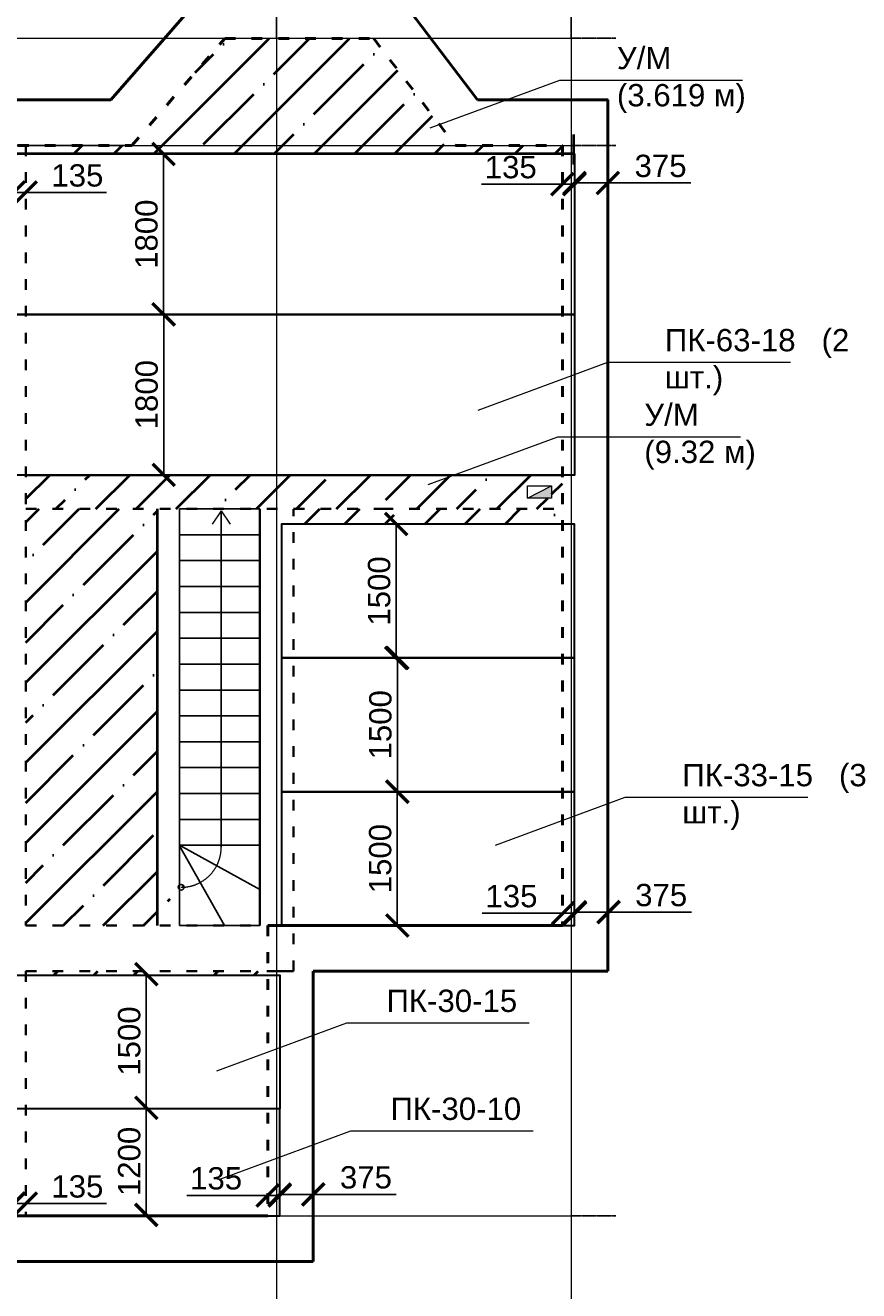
# Model space of a CAD drawing. Header units: millimetres. Extents: x -2096172177 to 2055029645, y -728784453 to 1899906214.
# Tile 43 of 109: x 1814913 to 1824247, y 900834 to 915017. Entities that reach past the tile are written whole.
import ezdxf
from ezdxf import colors
from ezdxf.entities.mleader import LeaderData, LeaderLine
from ezdxf.math import Vec2, Vec3

# ---------------------------------------------------------------- set-up
doc = ezdxf.new("R2010")
doc.units = ezdxf.units.MM
doc.linetypes.add('ACAD_ISO03W100', pattern=[30, 12, -18])
doc.linetypes.add('DASHDOT_axis', pattern=[24, 20, -1.5, 1, -1.5])
for name, color, linetype, lineweight in [('Вентканалы', 214, 'Continuous', 18), ('Внутренние стены', 3, 'Continuous', 35), ('Лестница', 7, 'Continuous', 25), ('Монолитные участки', 6, 'Continuous', 40), ('Наружные стены', 1, 'Continuous', 50), ('Плиты', 5, 'Continuous', 30), ('Размеры плит', 202, 'Continuous', 18)]:
    doc.layers.add(name, color=color, linetype=linetype, lineweight=lineweight)
doc.styles.get("Standard").update_dxf_attribs({"font": 'arial.ttf'})
doc.styles.add('стиль для стен', font='arial.ttf')
doc.dimstyles.new('размеры плит', dxfattribs={"dimtxt": 2.5, "dimasz": 2.5, "dimexe": 1.25, "dimexo": 0.625, "dimtad": 1, "dimtxsty": 'стиль для стен', "dimblk": 'ARCHTICK', "dimcen": 2.5, "dimse1": 1, "dimse2": 1, "dimclrt": 3, "dimadec": 0, "dimazin": 0, "dimtfac": 1, "dimtmove": 0, "dimatfit": 3, "dimldrblk": 'CLOSEDBLANK', "dimfxl": 0, "dimarcsym": 0})

# ---------------------------------------------------------------- blocks, each defined once
blk = doc.blocks.new('л')
at = {"layer": 'Лестница'}
blk.add_line((0, 0), (900, 0), dxfattribs=at)
blk = doc.blocks.new('а')
at = {"layer": 'Лестница'}
blk.add_blockref('л', (-900, 0), dxfattribs=at)
blk = doc.blocks.new('_ArchTick')
at = {"color": 0, "linetype": 'ByBlock', "const_width": 0.15}
blk.add_lwpolyline([(-0.5, -0.5), (0.5, 0.5)], dxfattribs=at)
blk = doc.blocks.new('*D228')
at = {"layer": 'Defpoints', "color": 0, "transparency": 16777216}
for p in [(1816282, 904382), (1816268, 902883), (1816282, 902883)]:
    blk.add_point(p, dxfattribs=at)
at = {"layer": 'Размеры плит', "color": 0, "lineweight": -2, "transparency": 16777216}
blk.add_line((1816268, 904382), (1816268, 902883), dxfattribs=at)
at = {"layer": 'Размеры плит', "color": 0, "lineweight": -2, "transparency": 16777216, "xscale": 250, "yscale": 250, "zscale": 250}
for p, rotation in [((1816268, 904382), 90), ((1816268, 902883), 270)]:
    blk.add_blockref('_ArchTick', p, dxfattribs=dict(at, rotation=rotation))
at = {"layer": 'Размеры плит', "color": 3, "transparency": 16777216, "insert": (1816078, 903632), "char_height": 250, "attachment_point": 5, "rotation": 90, "style": 'стиль для стен'}
blk.add_mtext('1500', dxfattribs=at)
blk = doc.blocks.new('_ClosedBlank')
at = {"color": 0, "linetype": 'ByBlock', "lineweight": -2}
for p, q in [((-1, 0.2), (0, 0)), ((-1, 0.2), (-1, -0.2)), ((0, 0), (-1, -0.2))]:
    blk.add_line(p, q, dxfattribs=at)
blk = doc.blocks.new('*D229')
at = {"layer": 'Defpoints', "color": 0, "transparency": 16777216}
for p in [(1816268, 902883), (1816268, 901683), (1816268, 901683)]:
    blk.add_point(p, dxfattribs=at)
at = {"layer": 'Размеры плит', "color": 0, "lineweight": -2, "transparency": 16777216}
blk.add_line((1816268, 902883), (1816268, 901683), dxfattribs=at)
at = {"layer": 'Размеры плит', "color": 0, "lineweight": -2, "transparency": 16777216, "xscale": 250, "yscale": 250, "zscale": 250}
for p, rotation in [((1816268, 902883), 90), ((1816268, 901683), 270)]:
    blk.add_blockref('_ArchTick', p, dxfattribs=dict(at, rotation=rotation))
at = {"layer": 'Размеры плит', "color": 3, "transparency": 16777216, "insert": (1816078, 902283), "char_height": 250, "attachment_point": 5, "rotation": 90, "style": 'стиль для стен'}
blk.add_mtext('1200', dxfattribs=at)
blk = doc.blocks.new('*D230')
at = {"layer": 'Defpoints', "color": 0, "transparency": 16777216}
for p in [(1816235, 913576), (1816235, 911777), (1816461, 911777)]:
    blk.add_point(p, dxfattribs=at)
at = {"layer": 'Размеры плит', "color": 0, "lineweight": -2, "transparency": 16777216}
blk.add_line((1816461, 913576), (1816461, 911777), dxfattribs=at)
at = {"layer": 'Размеры плит', "color": 0, "lineweight": -2, "transparency": 16777216, "xscale": 250, "yscale": 250, "zscale": 250}
for p, rotation in [((1816461, 913576), 90), ((1816461, 911777), 270)]:
    blk.add_blockref('_ArchTick', p, dxfattribs=dict(at, rotation=rotation))
at = {"layer": 'Размеры плит', "color": 3, "transparency": 16777216, "insert": (1816271, 912676), "char_height": 250, "attachment_point": 5, "rotation": 90, "style": 'стиль для стен'}
blk.add_mtext('1800', dxfattribs=at)
blk = doc.blocks.new('*D231')
at = {"layer": 'Defpoints', "color": 0, "transparency": 16777216}
for p in [(1816461, 911777), (1816461, 909977), (1816463, 909977)]:
    blk.add_point(p, dxfattribs=at)
at = {"layer": 'Размеры плит', "color": 0, "lineweight": -2, "transparency": 16777216}
blk.add_line((1816463, 911777), (1816463, 909977), dxfattribs=at)
at = {"layer": 'Размеры плит', "color": 0, "lineweight": -2, "transparency": 16777216, "xscale": 250, "yscale": 250, "zscale": 250}
for p, rotation in [((1816463, 911777), 90), ((1816463, 909977), 270)]:
    blk.add_blockref('_ArchTick', p, dxfattribs=dict(at, rotation=rotation))
at = {"layer": 'Размеры плит', "color": 3, "transparency": 16777216, "insert": (1816273, 910877), "char_height": 250, "attachment_point": 5, "rotation": 90, "style": 'стиль для стен'}
blk.add_mtext('1800', dxfattribs=at)
blk = doc.blocks.new('*D232')
at = {"layer": 'Defpoints', "color": 0, "transparency": 16777216}
for p in [(1819067, 909427), (1819067, 907927), (1819067, 907927)]:
    blk.add_point(p, dxfattribs=at)
at = {"layer": 'Размеры плит', "color": 0, "lineweight": -2, "transparency": 16777216}
blk.add_line((1819067, 909427), (1819067, 907927), dxfattribs=at)
at = {"layer": 'Размеры плит', "color": 0, "lineweight": -2, "transparency": 16777216, "xscale": 250, "yscale": 250, "zscale": 250}
for p, rotation in [((1819067, 909427), 90), ((1819067, 907927), 270)]:
    blk.add_blockref('_ArchTick', p, dxfattribs=dict(at, rotation=rotation))
at = {"layer": 'Размеры плит', "color": 3, "transparency": 16777216, "insert": (1818877, 908677), "char_height": 250, "attachment_point": 5, "rotation": 90, "style": 'стиль для стен'}
blk.add_mtext('1500', dxfattribs=at)
blk = doc.blocks.new('*D233')
at = {"layer": 'Defpoints', "color": 0, "transparency": 16777216}
for p in [(1819067, 907927), (1819067, 906427), (1819081, 906427)]:
    blk.add_point(p, dxfattribs=at)
at = {"layer": 'Размеры плит', "color": 0, "lineweight": -2, "transparency": 16777216}
blk.add_line((1819081, 907927), (1819081, 906427), dxfattribs=at)
at = {"layer": 'Размеры плит', "color": 0, "lineweight": -2, "transparency": 16777216, "xscale": 250, "yscale": 250, "zscale": 250}
for p, rotation in [((1819081, 907927), 90), ((1819081, 906427), 270)]:
    blk.add_blockref('_ArchTick', p, dxfattribs=dict(at, rotation=rotation))
at = {"layer": 'Размеры плит', "color": 3, "transparency": 16777216, "insert": (1818891, 907177), "char_height": 250, "attachment_point": 5, "rotation": 90, "style": 'стиль для стен'}
blk.add_mtext('1500', dxfattribs=at)
blk = doc.blocks.new('*D234')
at = {"layer": 'Defpoints', "color": 0, "transparency": 16777216}
for p in [(1819081, 906427), (1819079, 904927), (1819081, 904927)]:
    blk.add_point(p, dxfattribs=at)
at = {"layer": 'Размеры плит', "color": 0, "lineweight": -2, "transparency": 16777216}
blk.add_line((1819079, 906427), (1819079, 904927), dxfattribs=at)
at = {"layer": 'Размеры плит', "color": 0, "lineweight": -2, "transparency": 16777216, "xscale": 250, "yscale": 250, "zscale": 250}
for p, rotation in [((1819079, 906427), 90), ((1819079, 904927), 270)]:
    blk.add_blockref('_ArchTick', p, dxfattribs=dict(at, rotation=rotation))
at = {"layer": 'Размеры плит', "color": 3, "transparency": 16777216, "insert": (1818889, 905677), "char_height": 250, "attachment_point": 5, "rotation": 90, "style": 'стиль для стен'}
blk.add_mtext('1500', dxfattribs=at)
blk = doc.blocks.new('*D235')
at = {"layer": 'Defpoints', "color": 0, "transparency": 16777216}
for p in [(1821063, 913577), (1821438, 913577), (1821438, 913250)]:
    blk.add_point(p, dxfattribs=at)
at = {"layer": 'Размеры плит', "color": 0, "lineweight": -2, "transparency": 16777216}
for p, q in [((1821063, 913250), (1821438, 913250)), ((1821438, 913250), (1822367, 913250))]:
    blk.add_line(p, q, dxfattribs=at)
at = {"layer": 'Размеры плит', "color": 0, "lineweight": -2, "transparency": 16777216, "xscale": 250, "yscale": 250, "zscale": 250, "rotation": 180}
blk.add_blockref('_ArchTick', (1821063, 913250), dxfattribs=at)
at = {"layer": 'Размеры плит', "color": 0, "lineweight": -2, "transparency": 16777216, "xscale": 250, "yscale": 250, "zscale": 250}
blk.add_blockref('_ArchTick', (1821438, 913250), dxfattribs=at)
at = {"layer": 'Размеры плит', "color": 3, "transparency": 16777216, "insert": (1822028, 913440), "char_height": 250, "attachment_point": 5, "style": 'стиль для стен'}
blk.add_mtext('375', dxfattribs=at)
blk = doc.blocks.new('*D236')
at = {"layer": 'Defpoints', "color": 0, "transparency": 16777216}
for p in [(1820928, 913460), (1821063, 913460), (1820928, 913236)]:
    blk.add_point(p, dxfattribs=at)
at = {"layer": 'Размеры плит', "color": 0, "lineweight": -2, "transparency": 16777216}
for p, q in [((1820928, 913236), (1820023, 913236)), ((1821063, 913236), (1820928, 913236))]:
    blk.add_line(p, q, dxfattribs=at)
at = {"layer": 'Размеры плит', "color": 0, "lineweight": -2, "transparency": 16777216, "xscale": 250, "yscale": 250, "zscale": 250, "rotation": 180}
blk.add_blockref('_ArchTick', (1820928, 913236), dxfattribs=at)
at = {"layer": 'Размеры плит', "color": 0, "lineweight": -2, "transparency": 16777216, "xscale": 250, "yscale": 250, "zscale": 250}
blk.add_blockref('_ArchTick', (1821063, 913236), dxfattribs=at)
at = {"layer": 'Размеры плит', "color": 3, "transparency": 16777216, "insert": (1820350, 913426), "char_height": 250, "attachment_point": 5, "style": 'стиль для стен'}
blk.add_mtext('135', dxfattribs=at)
blk = doc.blocks.new('*D237')
at = {"layer": 'Defpoints', "color": 0, "transparency": 16777216}
for p in [(1817628, 901901), (1817628, 901794), (1817763, 901884)]:
    blk.add_point(p, dxfattribs=at)
at = {"layer": 'Размеры плит', "color": 0, "lineweight": -2, "transparency": 16777216}
for p, q in [((1817628, 901901), (1816723, 901901)), ((1817763, 901901), (1817628, 901901))]:
    blk.add_line(p, q, dxfattribs=at)
at = {"layer": 'Размеры плит', "color": 0, "lineweight": -2, "transparency": 16777216, "xscale": 250, "yscale": 250, "zscale": 250, "rotation": 180}
blk.add_blockref('_ArchTick', (1817628, 901901), dxfattribs=at)
at = {"layer": 'Размеры плит', "color": 0, "lineweight": -2, "transparency": 16777216, "xscale": 250, "yscale": 250, "zscale": 250}
blk.add_blockref('_ArchTick', (1817763, 901901), dxfattribs=at)
at = {"layer": 'Размеры плит', "color": 3, "transparency": 16777216, "insert": (1817050, 902092), "char_height": 250, "attachment_point": 5, "style": 'стиль для стен'}
blk.add_mtext('135', dxfattribs=at)
blk = doc.blocks.new('*D238')
at = {"layer": 'Defpoints', "color": 0, "transparency": 16777216}
for p in [(1818138, 901913), (1817763, 901901), (1818138, 901901)]:
    blk.add_point(p, dxfattribs=at)
at = {"layer": 'Размеры плит', "color": 0, "lineweight": -2, "transparency": 16777216}
for p, q in [((1817763, 901913), (1818138, 901913)), ((1818138, 901913), (1819067, 901913))]:
    blk.add_line(p, q, dxfattribs=at)
at = {"layer": 'Размеры плит', "color": 0, "lineweight": -2, "transparency": 16777216, "xscale": 250, "yscale": 250, "zscale": 250, "rotation": 180}
blk.add_blockref('_ArchTick', (1817763, 901913), dxfattribs=at)
at = {"layer": 'Размеры плит', "color": 0, "lineweight": -2, "transparency": 16777216, "xscale": 250, "yscale": 250, "zscale": 250}
blk.add_blockref('_ArchTick', (1818138, 901913), dxfattribs=at)
at = {"layer": 'Размеры плит', "color": 3, "transparency": 16777216, "insert": (1818728, 902103), "char_height": 250, "attachment_point": 5, "style": 'стиль для стен'}
blk.add_mtext('375', dxfattribs=at)
blk = doc.blocks.new('*D239')
at = {"layer": 'Defpoints', "color": 0, "transparency": 16777216}
for p in [(1820935, 905065), (1821070, 905047), (1820935, 904958)]:
    blk.add_point(p, dxfattribs=at)
at = {"layer": 'Размеры плит', "color": 0, "lineweight": -2, "transparency": 16777216}
for p, q in [((1820935, 905065), (1820030, 905065)), ((1821070, 905065), (1820935, 905065))]:
    blk.add_line(p, q, dxfattribs=at)
at = {"layer": 'Размеры плит', "color": 0, "lineweight": -2, "transparency": 16777216, "xscale": 250, "yscale": 250, "zscale": 250, "rotation": 180}
blk.add_blockref('_ArchTick', (1820935, 905065), dxfattribs=at)
at = {"layer": 'Размеры плит', "color": 0, "lineweight": -2, "transparency": 16777216, "xscale": 250, "yscale": 250, "zscale": 250}
blk.add_blockref('_ArchTick', (1821070, 905065), dxfattribs=at)
at = {"layer": 'Размеры плит', "color": 3, "transparency": 16777216, "insert": (1820358, 905255), "char_height": 250, "attachment_point": 5, "style": 'стиль для стен'}
blk.add_mtext('135', dxfattribs=at)
blk = doc.blocks.new('*D240')
at = {"layer": 'Defpoints', "color": 0, "transparency": 16777216}
for p in [(1821070, 905065), (1821445, 905077), (1821445, 905065)]:
    blk.add_point(p, dxfattribs=at)
at = {"layer": 'Размеры плит', "color": 0, "lineweight": -2, "transparency": 16777216}
for p, q in [((1821070, 905077), (1821445, 905077)), ((1821445, 905077), (1822374, 905077))]:
    blk.add_line(p, q, dxfattribs=at)
at = {"layer": 'Размеры плит', "color": 0, "lineweight": -2, "transparency": 16777216, "xscale": 250, "yscale": 250, "zscale": 250, "rotation": 180}
blk.add_blockref('_ArchTick', (1821070, 905077), dxfattribs=at)
at = {"layer": 'Размеры плит', "color": 0, "lineweight": -2, "transparency": 16777216, "xscale": 250, "yscale": 250, "zscale": 250}
blk.add_blockref('_ArchTick', (1821445, 905077), dxfattribs=at)
at = {"layer": 'Размеры плит', "color": 3, "transparency": 16777216, "insert": (1822035, 905267), "char_height": 250, "attachment_point": 5, "style": 'стиль для стен'}
blk.add_mtext('375', dxfattribs=at)
blk = doc.blocks.new('*D243')
at = {"layer": 'Defpoints', "color": 0, "transparency": 16777216}
for p in [(1814783, 901895), (1814918, 901823), (1814918, 901810)]:
    blk.add_point(p, dxfattribs=at)
at = {"layer": 'Размеры плит', "color": 0, "lineweight": -2, "transparency": 16777216}
for p, q in [((1814783, 901810), (1814918, 901810)), ((1814918, 901810), (1815824, 901810))]:
    blk.add_line(p, q, dxfattribs=at)
at = {"layer": 'Размеры плит', "color": 0, "lineweight": -2, "transparency": 16777216, "xscale": 250, "yscale": 250, "zscale": 250, "rotation": 180}
blk.add_blockref('_ArchTick', (1814783, 901810), dxfattribs=at)
at = {"layer": 'Размеры плит', "color": 0, "lineweight": -2, "transparency": 16777216, "xscale": 250, "yscale": 250, "zscale": 250}
blk.add_blockref('_ArchTick', (1814918, 901810), dxfattribs=at)
at = {"layer": 'Размеры плит', "color": 3, "transparency": 16777216, "insert": (1815496, 902001), "char_height": 250, "attachment_point": 5, "style": 'стиль для стен'}
blk.add_mtext('135', dxfattribs=at)
blk = doc.blocks.new('*D247')
at = {"layer": 'Defpoints', "color": 0, "transparency": 16777216}
for p in [(1814783, 913457), (1814918, 913457), (1814918, 913143)]:
    blk.add_point(p, dxfattribs=at)
at = {"layer": 'Размеры плит', "color": 0, "lineweight": -2, "transparency": 16777216}
for p, q in [((1814783, 913143), (1814918, 913143)), ((1814918, 913143), (1815824, 913143))]:
    blk.add_line(p, q, dxfattribs=at)
at = {"layer": 'Размеры плит', "color": 0, "lineweight": -2, "transparency": 16777216, "xscale": 250, "yscale": 250, "zscale": 250, "rotation": 180}
blk.add_blockref('_ArchTick', (1814783, 913143), dxfattribs=at)
at = {"layer": 'Размеры плит', "color": 0, "lineweight": -2, "transparency": 16777216, "xscale": 250, "yscale": 250, "zscale": 250}
blk.add_blockref('_ArchTick', (1814918, 913143), dxfattribs=at)
at = {"layer": 'Размеры плит', "color": 3, "transparency": 16777216, "insert": (1815496, 913333), "char_height": 250, "attachment_point": 5, "style": 'стиль для стен'}
blk.add_mtext('135', dxfattribs=at)

msp = doc.modelspace()

# ---------------------------------------------------------------- hatches: boundary and pattern name
at = {"layer": 'Вентканалы'}
h = msp.add_hatch(color=256, dxfattribs=at)
h.dxf.hatch_style = 1
h.paths.add_polyline_path([(1820538.228, 909716.61), (1820808.228, 909716.61), (1820808.228, 909856.61)])
at = {"layer": 'Монолитные участки'}
h = msp.add_hatch(dxfattribs=at)
h.set_pattern_fill('ANSI35', color=256, scale=100)
h.set_pattern_definition([(45, (1783458.2, 893253.7), (-449.013, 449.013), []), (45, (1783907.23, 893253.7), (-449.013, 449.013), [793.75, -158.75, 0, -158.75])])
h.paths.add_polyline_path([(1814538.228, 913671.785), (1810928.228, 913671.785), (1810928.228, 913606.785), (1814538.228, 913606.785)])
h.paths.add_polyline_path([(1820928.228, 913670.681), (1819729.363, 913671.785), (1818815.451, 914869.099), (1817147.181, 914869.099), (1816106.408, 913671.785), (1814918.228, 913671.785), (1814918.228, 913576.61), (1820928.228, 913576.61)])
edge = h.paths.add_edge_path()
edge.add_line((1816388.228, 905381.025), (1816388.228, 909596.61))
edge.add_line((1816388.228, 909596.61), (1814918.228, 909596.61))
edge.add_line((1814918.228, 909596.61), (1814918.228, 904926.785))
edge.add_line((1814918.228, 904926.785), (1816388.228, 904926.785))
edge.add_line((1816388.228, 904926.785), (1816388.228, 905330.316))
edge.add_arc((1816530.721, 905342.994), 143.056, 185.0840518, 534.9159482)
edge.add_arc((1816529.696, 905368.348), 142.035, 185.1206972, 534.8793028)
h.paths.add_polyline_path([(1820928.228, 909596.61), (1820808.228, 909596.61), (1820808.228, 909596.61), (1820538.228, 909596.61), (1817798.228, 909596.61), (1817798.228, 909426.785), (1820928.228, 909426.785)])
h.paths.add_polyline_path([(1814604.004, 906826.786), (1810864.664, 906826.786), (1810864.664, 906726.785), (1814604.004, 906726.785)])
h.paths.add_polyline_path([(1814657.989, 904416.787), (1810808.467, 904416.783), (1810808.228, 904371.828), (1814658.392, 904371.743)])
h.paths.add_polyline_path([(1817706.111, 904416.787), (1814760.589, 904416.783), (1814805.268, 904371.828), (1817628.228, 904371.785)])
h = msp.add_hatch(dxfattribs=at)
h.set_pattern_fill('ANSI35', color=256, scale=100)
h.paths.add_polyline_path([(1820928.228, 909976.61), (1817728.228, 909976.61), (1817728.228, 909596.61), (1818913.561, 909596.61), (1820928.228, 909596.61)])
h.paths.add_polyline_path([(1820538.228, 909856.61), (1820808.228, 909856.61), (1820808.228, 909716.61), (1820538.228, 909716.61)], flags=16)
h.paths.add_polyline_path([(1817728.228, 909976.61), (1814918.228, 909976.61), (1814918.228, 909596.61), (1816638.228, 909596.61), (1816638.228, 909596.785), (1817538.228, 909596.785), (1817728.228, 909596.761)])

# ---------------------------------------------------------------- linework, layer by layer
at = {"linetype": 'DASHDOT_axis'}
for p, q in [((1817728.228, 914871.785), (1817728.228, 915371.785)), ((1821028.228, 914871.785), (1821028.228, 915371.785)), ((1821028.228, 914871.785), (1821528.228, 914871.785)), ((1821028.228, 913671.785), (1821528.228, 913671.785)), ((1821028.228, 901671.785), (1821528.228, 901671.785))]:
    msp.add_line(p, q, dxfattribs=at)
at = {"linetype": 'DASHDOT_axis', "lineweight": 20, "ltscale": 0.6}
for p, q in [((1810828.228, 914871.785), (1821028.228, 914871.785)), ((1817728.228, 914871.785), (1817728.228, 901671.785)), ((1821028.228, 914871.785), (1821028.228, 901671.785)), ((1810828.228, 913671.785), (1821028.228, 913671.785)), ((1810828.228, 901671.785), (1821028.228, 901671.785)), ((1817728.228, 901671.785), (1817728.228, 898471.785)), ((1821028.228, 901671.785), (1821028.228, 898471.785))]:
    msp.add_line(p, q, dxfattribs=at)
at = {"layer": 'Вентканалы'}
msp.add_line((1820538.228, 909716.61), (1820808.228, 909856.61), dxfattribs=at)
msp.add_lwpolyline([(1820538.228, 909856.61), (1820808.228, 909856.61), (1820808.228, 909716.61), (1820538.228, 909716.61)], close=True, dxfattribs=at)
at = {"layer": 'Внутренние стены'}
for p, q in [((1814538.228, 913671.785), (1814918.228, 913671.785)), ((1814918.228, 909976.61), (1818913.561, 909976.61)), ((1818913.561, 909976.61), (1820928.228, 909976.61)), ((1817538.221, 904926.78), (1817538.088, 909594.968)), ((1817728.228, 904416.785), (1817918.228, 904416.785)), ((1814538.228, 901671.785), (1814918.228, 901671.785))]:
    msp.add_line(p, q, dxfattribs=at)
at = {"layer": 'Внутренние стены', "linetype": 'ACAD_ISO03W100', "ltscale": 10}
for p, q in [((1814918.228, 913671.785), (1814918.228, 904926.785)), ((1814918.228, 909596.61), (1818913.561, 909596.61)), ((1816388.228, 909596.61), (1816388.228, 904926.786)), ((1817918.235, 904416.791), (1817918.088, 909594.978)), ((1818913.561, 909596.61), (1820928.228, 909596.61)), ((1814918.228, 904926.785), (1817538.228, 904926.785)), ((1814918.228, 904416.785), (1814918.228, 901671.785)), ((1814918.228, 904416.785), (1817728.228, 904416.785))]:
    msp.add_line(p, q, dxfattribs=at)
at = {"layer": 'Лестница'}
for p, q in [((1816638.228, 905826.785), (1816638.228, 909596.785)), ((1816638.228, 909596.785), (1817538.228, 909596.785)), ((1817107.5, 909575.671), (1817107.5, 905805.671)), ((1817538.228, 909596.785), (1817538.228, 904926.785)), ((1816638.228, 909306.785), (1817538.228, 909306.785)), ((1816638.228, 909016.785), (1817538.228, 909016.785)), ((1816638.228, 908726.785), (1817538.228, 908726.785)), ((1816638.228, 908436.785), (1817538.228, 908436.785)), ((1816638.228, 908146.785), (1817538.228, 908146.785)), ((1816638.228, 907856.785), (1817538.228, 907856.785)), ((1816638.228, 907566.785), (1817538.228, 907566.785)), ((1816638.228, 907276.785), (1817538.228, 907276.785)), ((1816638.228, 906986.785), (1817538.228, 906986.785)), ((1816638.228, 906696.785), (1817538.228, 906696.785)), ((1816638.228, 906406.785), (1817538.228, 906406.785)), ((1816638.228, 906116.785), (1817538.228, 906116.785)), ((1816638.228, 906116.785), (1817538.228, 906116.785)), ((1816638.228, 906116.785), (1817538.228, 906116.785)), ((1816638.228, 906116.785), (1817538.228, 906116.785)), ((1816638.228, 906116.785), (1817538.228, 906116.785)), ((1816638.228, 905826.785), (1816638.228, 904926.785)), ((1816638.228, 905826.785), (1817538.228, 905826.785)), ((1816638.228, 905826.785), (1817538.228, 905329.659)), ((1816638.769, 905819.12), (1817145.417, 904928.089)), ((1817538.228, 904926.785), (1816638.228, 904926.786))]:
    msp.add_line(p, q, dxfattribs=at)
at = {"layer": 'Лестница', "linetype": 'DASHDOT_axis', "lineweight": 15, "ltscale": 100}
for p, q in [((1817107.758, 909575.286), (1817004.226, 909425.547)), ((1817107.5, 909575.671), (1817208.795, 909426.636))]:
    msp.add_line(p, q, dxfattribs=at)
at = {"layer": 'Лестница'}
msp.add_circle((1816657.5, 905355.671), 31.847, dxfattribs=at)
at = {"layer": 'Лестница', "linetype": 'DASHDOT_axis', "lineweight": 15, "ltscale": 100}
msp.add_arc((1816657.5, 905805.671), 450, 270, 0, dxfattribs=at)
at = {"layer": 'Монолитные участки'}
for p, q in [((1821052.275, 913791.747), (1821052.275, 913458.419)), ((1821052.275, 913576.61), (1814817.247, 913576.61)), ((1816388.228, 909596.61), (1816388.228, 904926.786))]:
    msp.add_line(p, q, dxfattribs=at)
at = {"layer": 'Наружные стены'}
for p, q in [((1815872.375, 914180.681), (1816914.866, 915379.099)), ((1819068.683, 915379.099), (1819977.944, 914180.681)), ((1810422.439, 914180.681), (1815872.375, 914180.681)), ((1819977.944, 914180.681), (1821442.439, 914180.681)), ((1821438.228, 914181.785), (1821438.228, 904416.785)), ((1820928.228, 904926.785), (1817628.228, 904926.785)), ((1821438.228, 904416.785), (1818138.228, 904416.785)), ((1818138.228, 904416.785), (1818138.228, 901161.785)), ((1817628.228, 901671.785), (1810928.228, 901671.785)), ((1818138.228, 901161.785), (1810418.228, 901161.785))]:
    msp.add_line(p, q, dxfattribs=at)
at = {"layer": 'Наружные стены', "linetype": 'ACAD_ISO03W100', "ltscale": 10}
for p, q in [((1816105.448, 913670.681), (1817147.181, 914869.099)), ((1817147.181, 914869.099), (1818815.451, 914869.099)), ((1818815.451, 914869.099), (1819730.205, 913670.681)), ((1810932.439, 913670.681), (1816105.448, 913670.681)), ((1819730.205, 913670.681), (1820932.439, 913670.681)), ((1820928.228, 913671.785), (1820928.228, 904926.785)), ((1817628.228, 904926.785), (1817628.228, 901671.785))]:
    msp.add_line(p, q, dxfattribs=at)
at = {"layer": 'Плиты'}
for points in [[(1814783.228, 913576.61), (1821063.228, 913576.61), (1821063.228, 911776.61), (1814783.228, 911776.61)], [(1814783.228, 911776.61), (1821063.228, 911776.61), (1821063.228, 909976.61), (1814783.228, 909976.61)], [(1817783.228, 907926.785), (1821063.228, 907926.785), (1821063.228, 909426.785), (1817783.228, 909426.785)], [(1817783.228, 906426.785), (1821063.228, 906426.785), (1821063.228, 907926.785), (1817783.228, 907926.785)], [(1817783.228, 904926.785), (1821063.228, 904926.785), (1821063.228, 906426.785), (1817783.228, 906426.785)], [(1814783.228, 904371.785), (1817763.228, 904371.785), (1817763.228, 902871.785), (1814783.228, 902871.785)], [(1817763.228, 902871.785), (1814783.228, 902871.785), (1814783.228, 901671.785), (1817763.228, 901671.785)]]:
    msp.add_lwpolyline(points, close=True, dxfattribs=at)
at = {"layer": 'Размеры плит', "color": 40}
for p, q in [((1819447, 913866.742), (1820900.974, 914402.666)), ((1820900.974, 914402.666), (1822946.668, 914402.666)), ((1819984.255, 910704.62), (1821438.228, 911240.543)), ((1821438.228, 911240.543), (1823483.923, 911240.543)), ((1819423.227, 909869), (1820877.201, 910404.923)), ((1820877.201, 910404.923), (1822922.895, 910404.923)), ((1820179.231, 905829.103), (1821633.204, 906365.027)), ((1821633.204, 906365.027), (1823678.899, 906365.027)), ((1817058.33, 903299.285), (1818512.303, 903835.209)), ((1818512.303, 903835.209), (1820557.998, 903835.209)), ((1817103.228, 902088.978), (1818557.201, 902624.901)), ((1818557.201, 902624.901), (1820602.896, 902624.901))]:
    msp.add_line(p, q, dxfattribs=at)

# ---------------------------------------------------------------- block references
at = {"layer": 'Лестница', "rotation": 90}
for p in [(1816638.228, 909306.785), (1816638.228, 909016.785), (1816638.228, 908726.785), (1816638.228, 908436.785), (1816638.228, 908146.785), (1816638.228, 907856.785), (1816638.228, 907566.785), (1816638.228, 907276.785), (1816638.228, 906986.785), (1816638.228, 906696.785), (1816638.228, 906406.785), (1816638.228, 906116.785)]:
    msp.add_blockref('а', p, dxfattribs=at)

# ---------------------------------------------------------------- texts
at = {"layer": 'Размеры плит', "color": 6, "char_height": 250, "width": 2094.33166, "attachment_point": 1, "style": 'стиль для стен'}
for s, insert in [('У/М \\P(3.619 м)\\P      ', (1821539.154, 914775.705)), ('ПК-63-18   (2 шт.)\\P\\P      ', (1822076.408, 911613.582)), ('У/М \\P(9.32 м)\\P      ', (1821845.803, 910777.962)), ('ПК-33-15   (3 шт.)\\P\\P      ', (1822271.385, 906738.066)), ('ПК-30-15\\P\\P\\P      ', (1818958.324, 904208.248)), ('ПК-30-10\\P\\P\\P      ', (1819003.222, 902997.941))]:
    msp.add_mtext(s, dxfattribs=dict(at, insert=insert))

# ---------------------------------------------------------------- dimensions: what is measured, and where the dimension line sits
at = {"layer": 'Размеры плит', "color": 40}
for base, p1, p2, text, picture, middle in [((1816460.773, 911776.61), (1816234.712, 913575.801), (1816234.712, 911776.61), '1800', '*D230', (1816270.629, 912676.206)), ((1816267.751, 902882.542), (1816282.449, 904382.384), (1816282.449, 902882.542), '1500', '*D228', (1816077.608, 903632.463))]:
    dim = msp.add_linear_dim(base=base, p1=p1, p2=p2, angle=90, text=text, dimstyle='размеры плит', dxfattribs=at)
    dim.commit()
    dim.dimension.update_dxf_attribs({"geometry": picture, "text_midpoint": middle})
for base, p1, p2, picture, middle in [((1820928.228, 913235.525), (1821063.228, 913460.376), (1820928.228, 913460.376), '*D236', (1820350.38, 913425.753)), ((1821438.228, 913249.791), (1821063.228, 913576.61), (1821438.228, 913576.61), '*D235', (1822027.757, 913440.019)), ((1814918.228, 913142.634), (1814783.228, 913456.831), (1814918.228, 913456.831), '*D247', (1815496.076, 913332.863)), ((1820935.356, 905065.043), (1821070.356, 905047.2), (1820935.356, 904957.985), '*D239', (1820357.508, 905255.272)), ((1821445.356, 905076.745), (1821070.356, 905065.043), (1821445.356, 905065.043), '*D240', (1822034.885, 905266.974)), ((1817628.228, 901901.478), (1817763.228, 901883.635), (1817628.228, 901794.42), '*D237', (1817050.38, 902091.706)), ((1818138.228, 901913.18), (1817763.228, 901901.478), (1818138.228, 901901.478), '*D238', (1818727.757, 902103.408)), ((1814918.228, 901810.476), (1814783.228, 901895.455), (1814918.228, 901823.223), '*D243', (1815496.076, 902000.704))]:
    dim = msp.add_linear_dim(base=base, p1=p1, p2=p2, dimstyle='размеры плит', dxfattribs=at)
    dim.commit()
    dim.dimension.update_dxf_attribs({"geometry": picture, "text_midpoint": middle})
for base, p1, p2, picture, middle in [((1816463.142, 909976.61), (1816460.773, 911776.61), (1816460.773, 909976.61), '*D231', (1816272.999, 910876.61)), ((1819066.72, 907926.785), (1819066.72, 909426.785), (1819066.72, 907926.785), '*D232', (1818876.576, 908676.785)), ((1819080.726, 906426.785), (1819066.72, 907926.785), (1819066.72, 906426.785), '*D233', (1818890.583, 907176.785)), ((1819079.083, 904926.785), (1819080.726, 906426.785), (1819080.726, 904926.785), '*D234', (1818888.94, 905676.785)), ((1816267.751, 901682.542), (1816267.751, 902882.542), (1816267.751, 901682.542), '*D229', (1816077.608, 902282.542))]:
    dim = msp.add_linear_dim(base=base, p1=p1, p2=p2, angle=90, dimstyle='размеры плит', dxfattribs=at)
    dim.commit()
    dim.dimension.update_dxf_attribs({"geometry": picture, "text_midpoint": middle})

# ---------------------------------------------------------------- leaders
at = {"layer": 'Наружные стены', "linetype": 'ACAD_ISO03W100', "ltscale": 10}
ml = msp.add_multileader_mtext('Standard', dxfattribs=at)
ml.set_content('', color=256)
ml.set_leader_properties()
ml.build(insert=Vec2(0, 0))
ctx = ml.context
ctx.base_point, ctx.plane_origin = Vec3(1816113.448, 913670.681), Vec3(1814922.439, 913670.681)
notes = []
notes.append((ctx, [(0, (1, 1, 0), (1816105.448, 913670.681), (1, 0), 8, [(0, [(1814922.439, 913670.681)], 0, [])])]))
ctx.mtext.insert, ctx.mtext.flow_direction = Vec3(1816115.448, 913672.681), 5
for ctx, leaders in notes:
    for number, flags, end, landing, length, lines in leaders:
        leader = LeaderData()
        leader.index, (leader.has_last_leader_line, leader.has_dogleg_vector, leader.attachment_direction) = number, flags
        leader.last_leader_point, leader.dogleg_vector, leader.dogleg_length = Vec3(end), Vec3(landing), length
        for number, points, colour, breaks in lines:
            line = LeaderLine()
            line.index, line.vertices, line.color, line.breaks = number, Vec3.list(points), colors.encode_raw_color(colour), breaks
            leader.lines.append(line)
        ctx.leaders.append(leader)

doc.saveas('drawing.dxf')
